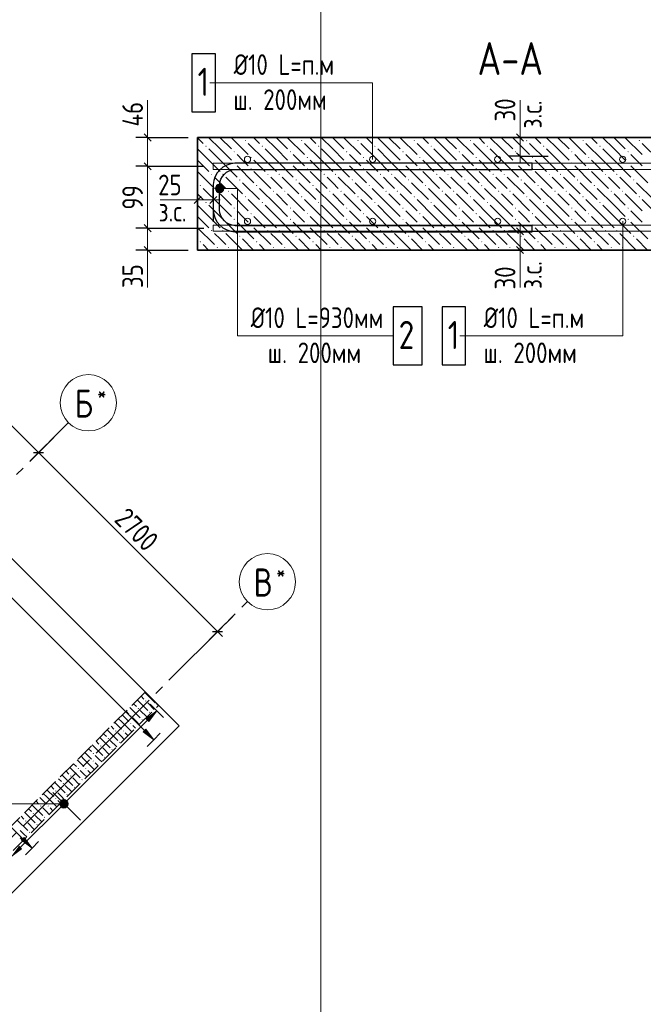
# Model space of a CAD drawing. Header units: millimetres. Extents: x 0 to 43617, y 0 to 59400.
# Tile 28 of 45: x 29936 to 36585, y 26018 to 36520. Entities that reach past the tile are written whole.
import ezdxf

# ---------------------------------------------------------------- set-up
doc = ezdxf.new("R2010")
doc.units = ezdxf.units.MM
doc.linetypes.add('______2', pattern=[270, 200, -70])
doc.linetypes.add('______5', pattern=[1100, 800, -100, 100, -100])
for name, color, linetype, lineweight in [('Standard', 7, 'Continuous', 25), ('Обрамление П-обр. равн.', 7, 'Continuous', 25), ('Оси', 40, '______5', 18), ('Позиционная метка линия выноска', 7, 'Continuous', 13), ('Позиционная метка номер позиции', 7, 'Continuous', 13), ('Размерная выноска', 7, 'Continuous', 13), ('Фоновоя арматура Х1', 7, 'Continuous', 25)]:
    doc.layers.add(name, color=color, linetype=linetype, lineweight=lineweight)
doc.layers.add('ЖБ Перекрытие верхний уровень', color=7, linetype='Continuous', lineweight=25, true_color=0xe0e0ff)
doc.layers.add('ЖБ Стена верхний уровень', color=7, linetype='Continuous', lineweight=25, true_color=0x006e00)
doc.styles.add('GOST 2.304-81', font='txt')
doc.styles.add('ISOCPEUR', font='txt')

msp = doc.modelspace()

# ---------------------------------------------------------------- hatches: boundary and pattern name
at = {"layer": 'ЖБ Перекрытие верхний уровень', "linetype": 'Continuous', "lineweight": 18, "transparency": 33554687}
for points in [[(32336, 35231), (32343, 35237), (32349, 35231), (32343, 35224)], [(32936, 35231), (32943, 35237), (32949, 35231), (32943, 35224)], [(33536, 35231), (33543, 35237), (33549, 35231), (33543, 35224)], [(34136, 35231), (34143, 35237), (34149, 35231), (34143, 35224)], [(34736, 35231), (34743, 35237), (34749, 35231), (34743, 35224)], [(35336, 35231), (35343, 35237), (35349, 35231), (35343, 35224)], [(35936, 35231), (35943, 35237), (35949, 35231), (35943, 35224)], [(36536, 35231), (36543, 35237), (36549, 35231), (36543, 35224)], [(31916, 35171), (31923, 35177), (31929, 35171), (31923, 35164)], [(32216, 35111), (32223, 35117), (32229, 35111), (32223, 35104)], [(32516, 35171), (32523, 35177), (32529, 35171), (32523, 35164)], [(32816, 35111), (32823, 35117), (32829, 35111), (32823, 35104)], [(33116, 35171), (33123, 35177), (33129, 35171), (33123, 35164)], [(33416, 35111), (33423, 35117), (33429, 35111), (33423, 35104)], [(33716, 35171), (33723, 35177), (33729, 35171), (33723, 35164)], [(34016, 35111), (34023, 35117), (34029, 35111), (34023, 35104)], [(34316, 35171), (34323, 35177), (34329, 35171), (34323, 35164)], [(34616, 35111), (34623, 35117), (34629, 35111), (34623, 35104)], [(34916, 35171), (34923, 35177), (34929, 35171), (34923, 35164)], [(35216, 35111), (35223, 35117), (35229, 35111), (35223, 35104)], [(35516, 35171), (35523, 35177), (35529, 35171), (35523, 35164)], [(35816, 35111), (35823, 35117), (35829, 35111), (35823, 35104)], [(36116, 35171), (36123, 35177), (36129, 35171), (36123, 35164)], [(36416, 35111), (36423, 35117), (36429, 35111), (36423, 35104)], [(32216, 34991), (32223, 34997), (32229, 34991), (32223, 34984)], [(32396, 35051), (32403, 35057), (32409, 35051), (32403, 35044)], [(32816, 34991), (32823, 34997), (32829, 34991), (32823, 34984)], [(32996, 35051), (33003, 35057), (33009, 35051), (33003, 35044)], [(33416, 34991), (33423, 34997), (33429, 34991), (33423, 34984)], [(33596, 35051), (33603, 35057), (33609, 35051), (33603, 35044)], [(34016, 34991), (34023, 34997), (34029, 34991), (34023, 34984)], [(34196, 35051), (34203, 35057), (34209, 35051), (34203, 35044)], [(34616, 34991), (34623, 34997), (34629, 34991), (34623, 34984)], [(34796, 35051), (34803, 35057), (34809, 35051), (34803, 35044)], [(35216, 34991), (35223, 34997), (35229, 34991), (35223, 34984)], [(35396, 35051), (35403, 35057), (35409, 35051), (35403, 35044)], [(35816, 34991), (35823, 34997), (35829, 34991), (35823, 34984)], [(35996, 35051), (36003, 35057), (36009, 35051), (36003, 35044)], [(36416, 34991), (36423, 34997), (36429, 34991), (36423, 34984)], [(31976, 34871), (31983, 34877), (31989, 34871), (31983, 34864)], [(32096, 34871), (32103, 34877), (32109, 34871), (32103, 34864)], [(32396, 34931), (32403, 34937), (32409, 34931), (32403, 34924)], [(32576, 34871), (32583, 34877), (32589, 34871), (32583, 34864)], [(32696, 34871), (32703, 34877), (32709, 34871), (32703, 34864)], [(32996, 34931), (33003, 34937), (33009, 34931), (33003, 34924)], [(33176, 34871), (33183, 34877), (33189, 34871), (33183, 34864)], [(33296, 34871), (33303, 34877), (33309, 34871), (33303, 34864)], [(33596, 34931), (33603, 34937), (33609, 34931), (33603, 34924)], [(33776, 34871), (33783, 34877), (33789, 34871), (33783, 34864)], [(33896, 34871), (33903, 34877), (33909, 34871), (33903, 34864)], [(34196, 34931), (34203, 34937), (34209, 34931), (34203, 34924)], [(34376, 34871), (34383, 34877), (34389, 34871), (34383, 34864)], [(34496, 34871), (34503, 34877), (34509, 34871), (34503, 34864)], [(34796, 34931), (34803, 34937), (34809, 34931), (34803, 34924)], [(34976, 34871), (34983, 34877), (34989, 34871), (34983, 34864)], [(35096, 34871), (35103, 34877), (35109, 34871), (35103, 34864)], [(35396, 34931), (35403, 34937), (35409, 34931), (35403, 34924)], [(35576, 34871), (35583, 34877), (35589, 34871), (35583, 34864)], [(35696, 34871), (35703, 34877), (35709, 34871), (35703, 34864)], [(35996, 34931), (36003, 34937), (36009, 34931), (36003, 34924)], [(36176, 34871), (36183, 34877), (36189, 34871), (36183, 34864)], [(36296, 34871), (36303, 34877), (36309, 34871), (36303, 34864)], [(32276, 34811), (32283, 34817), (32289, 34811), (32283, 34804)], [(32876, 34811), (32883, 34817), (32889, 34811), (32883, 34804)], [(33476, 34811), (33483, 34817), (33489, 34811), (33483, 34804)], [(34076, 34811), (34083, 34817), (34089, 34811), (34083, 34804)], [(34676, 34811), (34683, 34817), (34689, 34811), (34683, 34804)], [(35276, 34811), (35283, 34817), (35289, 34811), (35283, 34804)], [(35876, 34811), (35883, 34817), (35889, 34811), (35883, 34804)], [(36476, 34811), (36483, 34817), (36489, 34811), (36483, 34804)], [(31856, 34751), (31863, 34757), (31869, 34751), (31863, 34744)], [(32036, 34691), (32043, 34697), (32049, 34691), (32043, 34684)], [(32156, 34691), (32163, 34697), (32169, 34691), (32163, 34684)], [(32456, 34751), (32463, 34757), (32469, 34751), (32463, 34744)], [(32636, 34691), (32643, 34697), (32649, 34691), (32643, 34684)], [(32756, 34691), (32763, 34697), (32769, 34691), (32763, 34684)], [(33056, 34751), (33063, 34757), (33069, 34751), (33063, 34744)], [(33236, 34691), (33243, 34697), (33249, 34691), (33243, 34684)], [(33356, 34691), (33363, 34697), (33369, 34691), (33363, 34684)], [(33656, 34751), (33663, 34757), (33669, 34751), (33663, 34744)], [(33836, 34691), (33843, 34697), (33849, 34691), (33843, 34684)], [(33956, 34691), (33963, 34697), (33969, 34691), (33963, 34684)], [(34256, 34751), (34263, 34757), (34269, 34751), (34263, 34744)], [(34436, 34691), (34443, 34697), (34449, 34691), (34443, 34684)], [(34556, 34691), (34563, 34697), (34569, 34691), (34563, 34684)], [(34856, 34751), (34863, 34757), (34869, 34751), (34863, 34744)], [(35036, 34691), (35043, 34697), (35049, 34691), (35043, 34684)], [(35156, 34691), (35163, 34697), (35169, 34691), (35163, 34684)], [(35456, 34751), (35463, 34757), (35469, 34751), (35463, 34744)], [(35636, 34691), (35643, 34697), (35649, 34691), (35643, 34684)], [(35756, 34691), (35763, 34697), (35769, 34691), (35763, 34684)], [(36056, 34751), (36063, 34757), (36069, 34751), (36063, 34744)], [(36236, 34691), (36243, 34697), (36249, 34691), (36243, 34684)], [(36356, 34691), (36363, 34697), (36369, 34691), (36363, 34684)], [(31916, 34571), (31923, 34577), (31929, 34571), (31923, 34564)], [(32336, 34631), (32343, 34637), (32349, 34631), (32343, 34624)], [(32516, 34571), (32523, 34577), (32529, 34571), (32523, 34564)], [(32936, 34631), (32943, 34637), (32949, 34631), (32943, 34624)], [(33116, 34571), (33123, 34577), (33129, 34571), (33123, 34564)], [(33536, 34631), (33543, 34637), (33549, 34631), (33543, 34624)], [(33716, 34571), (33723, 34577), (33729, 34571), (33723, 34564)], [(34136, 34631), (34143, 34637), (34149, 34631), (34143, 34624)], [(34316, 34571), (34323, 34577), (34329, 34571), (34323, 34564)], [(34736, 34631), (34743, 34637), (34749, 34631), (34743, 34624)], [(34916, 34571), (34923, 34577), (34929, 34571), (34923, 34564)], [(35336, 34631), (35343, 34637), (35349, 34631), (35343, 34624)], [(35516, 34571), (35523, 34577), (35529, 34571), (35523, 34564)], [(35936, 34631), (35943, 34637), (35949, 34631), (35943, 34624)], [(36116, 34571), (36123, 34577), (36129, 34571), (36123, 34564)], [(36536, 34631), (36543, 34637), (36549, 34631), (36543, 34624)], [(32216, 34511), (32223, 34517), (32229, 34511), (32223, 34504)], [(32396, 34451), (32403, 34457), (32409, 34451), (32403, 34444)], [(32816, 34511), (32823, 34517), (32829, 34511), (32823, 34504)], [(32996, 34451), (33003, 34457), (33009, 34451), (33003, 34444)], [(33416, 34511), (33423, 34517), (33429, 34511), (33423, 34504)], [(33596, 34451), (33603, 34457), (33609, 34451), (33603, 34444)], [(34016, 34511), (34023, 34517), (34029, 34511), (34023, 34504)], [(34196, 34451), (34203, 34457), (34209, 34451), (34203, 34444)], [(34616, 34511), (34623, 34517), (34629, 34511), (34623, 34504)], [(34796, 34451), (34803, 34457), (34809, 34451), (34803, 34444)], [(35216, 34511), (35223, 34517), (35229, 34511), (35223, 34504)], [(35396, 34451), (35403, 34457), (35409, 34451), (35403, 34444)], [(35816, 34511), (35823, 34517), (35829, 34511), (35823, 34504)], [(35996, 34451), (36003, 34457), (36009, 34451), (36003, 34444)], [(36416, 34511), (36423, 34517), (36429, 34511), (36423, 34504)], [(32216, 34391), (32223, 34397), (32229, 34391), (32223, 34384)], [(32816, 34391), (32823, 34397), (32829, 34391), (32823, 34384)], [(33416, 34391), (33423, 34397), (33429, 34391), (33423, 34384)], [(34016, 34391), (34023, 34397), (34029, 34391), (34023, 34384)], [(34616, 34391), (34623, 34397), (34629, 34391), (34623, 34384)], [(35216, 34391), (35223, 34397), (35229, 34391), (35223, 34384)], [(35816, 34391), (35823, 34397), (35829, 34391), (35823, 34384)], [(36416, 34391), (36423, 34397), (36429, 34391), (36423, 34384)], [(31976, 34271), (31983, 34277), (31989, 34271), (31983, 34264)], [(32096, 34271), (32103, 34277), (32109, 34271), (32103, 34264)], [(32396, 34331), (32403, 34337), (32409, 34331), (32403, 34324)], [(32576, 34271), (32583, 34277), (32589, 34271), (32583, 34264)], [(32696, 34271), (32703, 34277), (32709, 34271), (32703, 34264)], [(32996, 34331), (33003, 34337), (33009, 34331), (33003, 34324)], [(33176, 34271), (33183, 34277), (33189, 34271), (33183, 34264)], [(33296, 34271), (33303, 34277), (33309, 34271), (33303, 34264)], [(33596, 34331), (33603, 34337), (33609, 34331), (33603, 34324)], [(33776, 34271), (33783, 34277), (33789, 34271), (33783, 34264)], [(33896, 34271), (33903, 34277), (33909, 34271), (33903, 34264)], [(34196, 34331), (34203, 34337), (34209, 34331), (34203, 34324)], [(34376, 34271), (34383, 34277), (34389, 34271), (34383, 34264)], [(34496, 34271), (34503, 34277), (34509, 34271), (34503, 34264)], [(34796, 34331), (34803, 34337), (34809, 34331), (34803, 34324)], [(34976, 34271), (34983, 34277), (34989, 34271), (34983, 34264)], [(35096, 34271), (35103, 34277), (35109, 34271), (35103, 34264)], [(35396, 34331), (35403, 34337), (35409, 34331), (35403, 34324)], [(35576, 34271), (35583, 34277), (35589, 34271), (35583, 34264)], [(35696, 34271), (35703, 34277), (35709, 34271), (35703, 34264)], [(35996, 34331), (36003, 34337), (36009, 34331), (36003, 34324)], [(36176, 34271), (36183, 34277), (36189, 34271), (36183, 34264)], [(36296, 34271), (36303, 34277), (36309, 34271), (36303, 34264)], [(31856, 34151), (31863, 34157), (31869, 34151), (31863, 34144)], [(32276, 34211), (32283, 34217), (32289, 34211), (32283, 34204)], [(32456, 34151), (32463, 34157), (32469, 34151), (32463, 34144)], [(32876, 34211), (32883, 34217), (32889, 34211), (32883, 34204)], [(33056, 34151), (33063, 34157), (33069, 34151), (33063, 34144)], [(33476, 34211), (33483, 34217), (33489, 34211), (33483, 34204)], [(33656, 34151), (33663, 34157), (33669, 34151), (33663, 34144)], [(34076, 34211), (34083, 34217), (34089, 34211), (34083, 34204)], [(34256, 34151), (34263, 34157), (34269, 34151), (34263, 34144)], [(34676, 34211), (34683, 34217), (34689, 34211), (34683, 34204)], [(34856, 34151), (34863, 34157), (34869, 34151), (34863, 34144)], [(35276, 34211), (35283, 34217), (35289, 34211), (35283, 34204)], [(35456, 34151), (35463, 34157), (35469, 34151), (35463, 34144)], [(35876, 34211), (35883, 34217), (35889, 34211), (35883, 34204)], [(36056, 34151), (36063, 34157), (36069, 34151), (36063, 34144)], [(36476, 34211), (36483, 34217), (36489, 34211), (36483, 34204)], [(32036, 34091), (32043, 34097), (32049, 34091), (32043, 34084)], [(32156, 34091), (32163, 34097), (32169, 34091), (32163, 34084)], [(32636, 34091), (32643, 34097), (32649, 34091), (32643, 34084)], [(32756, 34091), (32763, 34097), (32769, 34091), (32763, 34084)], [(33236, 34091), (33243, 34097), (33249, 34091), (33243, 34084)], [(33356, 34091), (33363, 34097), (33369, 34091), (33363, 34084)], [(33836, 34091), (33843, 34097), (33849, 34091), (33843, 34084)], [(33956, 34091), (33963, 34097), (33969, 34091), (33963, 34084)], [(34436, 34091), (34443, 34097), (34449, 34091), (34443, 34084)], [(34556, 34091), (34563, 34097), (34569, 34091), (34563, 34084)], [(35036, 34091), (35043, 34097), (35049, 34091), (35043, 34084)], [(35156, 34091), (35163, 34097), (35169, 34091), (35163, 34084)], [(35636, 34091), (35643, 34097), (35649, 34091), (35643, 34084)], [(35756, 34091), (35763, 34097), (35769, 34091), (35763, 34084)], [(36236, 34091), (36243, 34097), (36249, 34091), (36243, 34084)], [(36356, 34091), (36363, 34097), (36369, 34091), (36363, 34084)]]:
    msp.add_hatch(color=7, dxfattribs=at).paths.add_polyline_path(points, flags=16)
at = {"layer": 'ЖБ Стена верхний уровень', "linetype": 'Continuous', "lineweight": 18, "transparency": 33554687}
for points in [[(31274, 29253), (31281, 29260), (31287, 29253), (31281, 29247)], [(31394, 29213), (31401, 29220), (31407, 29213), (31401, 29207)], [(31114, 29093), (31121, 29100), (31127, 29093), (31121, 29087)], [(31194, 29173), (31201, 29180), (31207, 29173), (31201, 29167)], [(31314, 29133), (31321, 29140), (31327, 29133), (31321, 29127)], [(31114, 29013), (31121, 29020), (31127, 29013), (31121, 29007)], [(31234, 29053), (31241, 29060), (31247, 29053), (31241, 29047)], [(30954, 28933), (30961, 28940), (30967, 28933), (30961, 28927)], [(31034, 28933), (31041, 28940), (31047, 28933), (31041, 28927)], [(30794, 28773), (30801, 28780), (30807, 28773), (30801, 28767)], [(30874, 28853), (30881, 28860), (30887, 28853), (30881, 28847)], [(30994, 28813), (31001, 28820), (31007, 28813), (31001, 28807)], [(30714, 28693), (30721, 28700), (30727, 28693), (30721, 28687)], [(30914, 28733), (30921, 28740), (30927, 28733), (30921, 28727)], [(30714, 28613), (30721, 28620), (30727, 28613), (30721, 28607)], [(30834, 28653), (30841, 28660), (30847, 28653), (30841, 28647)], [(30474, 28453), (30481, 28460), (30487, 28453), (30481, 28447)], [(30554, 28533), (30561, 28540), (30567, 28533), (30561, 28527)], [(30634, 28533), (30641, 28540), (30647, 28533), (30641, 28527)], [(30394, 28373), (30401, 28380), (30407, 28373), (30401, 28367)], [(30594, 28413), (30601, 28420), (30607, 28413), (30601, 28407)], [(30314, 28293), (30321, 28300), (30327, 28293), (30321, 28287)], [(30434, 28253), (30441, 28260), (30447, 28253), (30441, 28247)], [(30514, 28333), (30521, 28340), (30527, 28333), (30521, 28327)], [(30314, 28213), (30321, 28220), (30327, 28213), (30321, 28207)], [(30074, 28053), (30081, 28060), (30087, 28053), (30081, 28047)], [(30154, 28133), (30161, 28140), (30167, 28133), (30161, 28127)], [(30234, 28133), (30241, 28140), (30247, 28133), (30241, 28127)], [(29994, 27973), (30001, 27980), (30007, 27973), (30001, 27967)], [(30114, 27933), (30121, 27940), (30127, 27933), (30121, 27927)], [(30194, 28013), (30201, 28020), (30207, 28013), (30201, 28007)], [(30034, 27853), (30041, 27860), (30047, 27853), (30041, 27847)]]:
    msp.add_hatch(color=7, dxfattribs=at).paths.add_polyline_path(points, flags=16)
at = {"layer": 'Обрамление П-обр. равн.', "linetype": 'Continuous', "lineweight": 13, "transparency": 33554687}
for points in [[(31313, 29034), (31398, 29147), (31285, 29063)], [(31252, 28923), (31365, 28839), (31280, 28952)], [(30372, 28167), (30434, 28131), (30381, 28184)], [(30372, 28148), (30417, 28121), (30372, 28167)], [(30372, 28167), (30417, 28121), (30434, 28131)], [(30398, 28121), (30372, 28148), (30381, 28131)], [(30372, 28148), (30398, 28121), (30417, 28121)], [(30381, 28184), (30444, 28148), (30398, 28193)], [(30381, 28184), (30434, 28131), (30444, 28148)], [(30398, 28193), (30444, 28148), (30444, 28167)], [(30398, 28193), (30444, 28167), (30417, 28193)], [(30417, 28193), (30444, 28167), (30434, 28184)], [(29955, 27768), (30068, 27683), (29983, 27796)]]:
    msp.add_hatch(color=7, dxfattribs=at).paths.add_polyline_path(points)
msp.add_hatch(color=7, dxfattribs=at).paths.add_polyline_path([(29955, 27677), (29842, 27592), (29927, 27705)], flags=16)
at = {"layer": 'Позиционная метка линия выноска', "linetype": 'Continuous', "lineweight": 13, "transparency": 33554687}
for points in [[(32067, 34674), (32067, 34764), (32044, 34757)], [(32089, 34680), (32089, 34757), (32067, 34764)], [(32089, 34680), (32067, 34764), (32067, 34674)], [(32028, 34696), (32028, 34741), (32022, 34719)], [(32044, 34680), (32044, 34757), (32028, 34741)], [(32044, 34680), (32028, 34741), (32028, 34696)], [(32067, 34674), (32044, 34757), (32044, 34680)], [(32105, 34696), (32105, 34741), (32089, 34757)], [(32105, 34696), (32089, 34757), (32089, 34680)], [(32105, 34741), (32105, 34696), (32112, 34719)]]:
    msp.add_hatch(color=7, dxfattribs=at).paths.add_polyline_path(points)
at = {"layer": 'Позиционная метка номер позиции', "linetype": 'Continuous', "lineweight": 13, "transparency": 33554687}
for points in [[(30369, 28135), (30369, 28180), (30363, 28157)], [(30385, 28119), (30385, 28196), (30369, 28180)], [(30385, 28119), (30369, 28180), (30369, 28135)], [(30408, 28112), (30408, 28202), (30385, 28196)], [(30408, 28112), (30385, 28196), (30385, 28119)], [(30430, 28119), (30430, 28196), (30408, 28202)], [(30430, 28119), (30408, 28202), (30408, 28112)], [(30447, 28135), (30447, 28180), (30430, 28196)], [(30447, 28135), (30430, 28196), (30430, 28119)], [(30447, 28180), (30447, 28135), (30453, 28157)]]:
    msp.add_hatch(color=7, dxfattribs=at).paths.add_polyline_path(points)

# ---------------------------------------------------------------- linework, layer by layer
at = {"layer": 'Standard', "color": 7, "linetype": 'Continuous', "lineweight": 25, "transparency": 33554687}
for p, q in [((31263, 35301), (31338, 35226)), ((35309, 35226), (35234, 35301)), ((35309, 35026), (35234, 35101)), ((31263, 34994), (31338, 34919)), ((31871, 34634), (31796, 34559)), ((32038, 34634), (31963, 34559)), ((31263, 34334), (31338, 34259)), ((35234, 34301), (35309, 34226)), ((31263, 34101), (31338, 34026)), ((35234, 34101), (35309, 34026)), ((30083, 31902), (30189, 31902)), ((31993, 29993), (32099, 29993))]:
    msp.add_line(p, q, dxfattribs=at)
at = {"layer": 'Standard', "color": 7, "linetype": 'Continuous', "lineweight": 13, "transparency": 33554687}
for p, q in [((31300, 35263), (31300, 35338)), ((35271, 35263), (35271, 35338)), ((31300, 35263), (31300, 34957)), ((35271, 35063), (35271, 35263)), ((35271, 35063), (35271, 34988)), ((27145, 34893), (30136, 31902)), ((31300, 34957), (31300, 34297)), ((31833, 34597), (31758, 34597)), ((32000, 34597), (31833, 34597)), ((32000, 34597), (32075, 34597)), ((31300, 34297), (31300, 34063)), ((35271, 34263), (35271, 34338)), ((35271, 34263), (35271, 34063)), ((31300, 34063), (31300, 33988)), ((35271, 34063), (35271, 33988)), ((30136, 31902), (32046, 29993)), ((32046, 29993), (32099, 29940))]:
    msp.add_line(p, q, dxfattribs=at)
at = {"layer": 'Standard', "color": 251, "linetype": 'Continuous', "lineweight": -3, "true_color": 0x656565, "transparency": 33554687}
for p, q in [((31300, 35263), (31175, 35263)), ((31300, 35263), (31425, 35263)), ((31300, 35263), (31733, 35263)), ((35271, 35263), (35146, 35263)), ((35271, 35263), (35396, 35263)), ((35271, 35263), (35571, 35263)), ((35271, 35063), (35146, 35063)), ((35271, 35063), (35396, 35063)), ((35271, 35063), (35570, 35063)), ((31300, 34957), (31175, 34957)), ((31300, 34957), (31425, 34957)), ((31300, 34957), (31900, 34957)), ((31833, 34597), (31833, 34722)), ((32000, 34597), (32000, 34722)), ((31833, 34597), (31833, 34472)), ((31833, 34597), (31833, 34297)), ((32000, 34597), (32000, 34472)), ((32000, 34597), (32000, 34363)), ((31300, 34297), (31175, 34297)), ((31300, 34297), (31425, 34297)), ((31300, 34297), (31900, 34297)), ((35271, 34263), (35146, 34263)), ((35271, 34263), (35396, 34263)), ((31300, 34063), (31175, 34063)), ((31300, 34063), (31425, 34063)), ((31300, 34063), (31733, 34063)), ((35271, 34063), (35146, 34063)), ((35271, 34063), (35396, 34063)), ((30136, 31902), (30225, 31991)), ((30136, 31902), (30048, 31814)), ((32046, 29993), (32209, 30156)), ((32046, 29993), (32134, 30082)), ((32046, 29993), (31957, 29905))]:
    msp.add_line(p, q, dxfattribs=at)
at = {"layer": 'Standard', "color": 254, "linetype": 'Continuous', "lineweight": 13, "true_color": 0xc4c4ff, "transparency": 33554687}
msp.add_lwpolyline([(7319, 10025), (33145, 10025), (33145, 57291), (7319, 57291), (7319, 10025)], dxfattribs=at)
at = {"layer": 'Standard', "color": 251, "linetype": 'Continuous', "lineweight": -3, "true_color": 0x656565, "transparency": 33554687}
for points in [[(35271, 34263), (35426, 34263), (35426, 34263), (35570, 34263)], [(35271, 34063), (35373, 34063), (35373, 34063), (35571, 34063)], [(30136, 31902), (30148, 31914), (30148, 31914), (30299, 32065)]]:
    msp.add_lwpolyline(points, dxfattribs=at)
at = {"layer": 'ЖБ Перекрытие верхний уровень', "color": 7, "linetype": 'Continuous', "lineweight": 35, "transparency": 33554687}
for p, q in [((31833, 35263), (31833, 34063)), ((38500, 35263), (31833, 35263)), ((31833, 34063), (38500, 34063))]:
    msp.add_line(p, q, dxfattribs=at)
at = {"layer": 'ЖБ Перекрытие верхний уровень', "color": 9, "linetype": 'Continuous', "lineweight": 18, "true_color": 0xc7c7c7, "transparency": 33554687}
for p, q in [((31833, 35261), (31893, 35201)), ((32073, 35141), (31950, 35263)), ((32073, 35261), (32193, 35141)), ((32193, 35261), (32373, 35081)), ((32310, 35263), (32313, 35261)), ((32553, 35021), (32373, 35201)), ((32430, 35263), (32493, 35201)), ((32673, 35141), (32550, 35263)), ((32673, 35261), (32793, 35141)), ((32793, 35261), (32973, 35081)), ((32910, 35263), (32913, 35261)), ((33153, 35021), (32973, 35201)), ((33030, 35263), (33093, 35201)), ((33273, 35141), (33150, 35263)), ((33273, 35261), (33393, 35141)), ((33393, 35261), (33573, 35081)), ((33510, 35263), (33513, 35261)), ((33753, 35021), (33573, 35201)), ((33630, 35263), (33693, 35201)), ((33873, 35141), (33750, 35263)), ((33873, 35261), (33993, 35141)), ((33993, 35261), (34173, 35081)), ((34110, 35263), (34113, 35261)), ((34353, 35021), (34173, 35201)), ((34230, 35263), (34293, 35201)), ((34473, 35141), (34350, 35263)), ((34473, 35261), (34593, 35141)), ((34593, 35261), (34773, 35081)), ((34710, 35263), (34713, 35261)), ((34953, 35021), (34773, 35201)), ((34830, 35263), (34893, 35201)), ((35073, 35141), (34950, 35263)), ((35073, 35261), (35193, 35141)), ((35193, 35261), (35373, 35081)), ((35310, 35263), (35313, 35261)), ((35553, 35021), (35373, 35201)), ((35430, 35263), (35493, 35201)), ((35673, 35141), (35550, 35263)), ((35673, 35261), (35793, 35141)), ((35793, 35261), (35973, 35081)), ((35910, 35263), (35913, 35261)), ((36153, 35021), (35973, 35201)), ((36030, 35263), (36093, 35201)), ((36273, 35141), (36150, 35263)), ((36273, 35261), (36393, 35141)), ((36393, 35261), (36573, 35081)), ((36510, 35263), (36513, 35261)), ((36753, 35021), (36573, 35201)), ((31953, 35021), (31833, 35141)), ((31953, 35141), (32073, 35021)), ((32073, 35141), (32193, 35021)), ((32313, 35021), (32253, 35081)), ((32553, 35141), (32673, 35021)), ((32673, 35141), (32793, 35021)), ((32913, 35021), (32853, 35081)), ((33153, 35141), (33273, 35021)), ((33273, 35141), (33393, 35021)), ((33513, 35021), (33453, 35081)), ((33753, 35141), (33873, 35021)), ((33873, 35141), (33993, 35021)), ((34113, 35021), (34053, 35081)), ((34353, 35141), (34473, 35021)), ((34473, 35141), (34593, 35021)), ((34713, 35021), (34653, 35081)), ((34953, 35141), (35073, 35021)), ((35073, 35141), (35193, 35021)), ((35313, 35021), (35253, 35081)), ((35553, 35141), (35673, 35021)), ((35673, 35141), (35793, 35021)), ((35913, 35021), (35853, 35081)), ((36153, 35141), (36273, 35021)), ((36273, 35141), (36393, 35021)), ((36513, 35021), (36453, 35081)), ((31833, 35020), (31953, 34901)), ((31953, 35021), (32073, 34901)), ((32073, 35021), (32253, 34841)), ((32373, 34961), (32313, 35021)), ((32433, 35021), (32553, 34901)), ((32553, 35021), (32673, 34901)), ((32673, 35021), (32853, 34841)), ((32973, 34961), (32913, 35021)), ((33033, 35021), (33153, 34901)), ((33153, 35021), (33273, 34901)), ((33273, 35021), (33453, 34841)), ((33573, 34961), (33513, 35021)), ((33633, 35021), (33753, 34901)), ((33753, 35021), (33873, 34901)), ((33873, 35021), (34053, 34841)), ((34173, 34961), (34113, 35021)), ((34233, 35021), (34353, 34901)), ((34353, 35021), (34473, 34901)), ((34473, 35021), (34653, 34841)), ((34773, 34961), (34713, 35021)), ((34833, 35021), (34953, 34901)), ((34953, 35021), (35073, 34901)), ((35073, 35021), (35253, 34841)), ((35373, 34961), (35313, 35021)), ((35433, 35021), (35553, 34901)), ((35553, 35021), (35673, 34901)), ((35673, 35021), (35853, 34841)), ((35973, 34961), (35913, 35021)), ((36033, 35021), (36153, 34901)), ((36153, 35021), (36273, 34901)), ((36273, 35021), (36453, 34841)), ((36573, 34961), (36513, 35021)), ((31833, 34901), (32013, 34721)), ((32253, 34961), (32433, 34781)), ((32433, 34901), (32613, 34721)), ((32853, 34961), (33033, 34781)), ((33033, 34901), (33213, 34721)), ((33453, 34961), (33633, 34781)), ((33633, 34901), (33813, 34721)), ((34053, 34961), (34233, 34781)), ((34233, 34901), (34413, 34721)), ((34653, 34961), (34833, 34781)), ((34833, 34901), (35013, 34721)), ((35253, 34961), (35433, 34781)), ((35433, 34901), (35613, 34721)), ((35853, 34961), (36033, 34781)), ((36033, 34901), (36213, 34721)), ((36453, 34961), (36633, 34781)), ((32073, 34781), (32013, 34841)), ((32133, 34721), (32073, 34781)), ((32133, 34841), (32313, 34661)), ((32313, 34781), (32493, 34601)), ((32673, 34781), (32613, 34841)), ((32733, 34721), (32673, 34781)), ((32733, 34841), (32913, 34661)), ((32913, 34781), (33093, 34601)), ((33273, 34781), (33213, 34841)), ((33333, 34721), (33273, 34781)), ((33333, 34841), (33513, 34661)), ((33513, 34781), (33693, 34601)), ((33873, 34781), (33813, 34841)), ((33933, 34721), (33873, 34781)), ((33933, 34841), (34113, 34661)), ((34113, 34781), (34293, 34601)), ((34473, 34781), (34413, 34841)), ((34533, 34721), (34473, 34781)), ((34533, 34841), (34713, 34661)), ((34713, 34781), (34893, 34601)), ((35073, 34781), (35013, 34841)), ((35133, 34721), (35073, 34781)), ((35133, 34841), (35313, 34661)), ((35313, 34781), (35493, 34601)), ((35673, 34781), (35613, 34841)), ((35733, 34721), (35673, 34781)), ((35733, 34841), (35913, 34661)), ((35913, 34781), (36093, 34601)), ((36273, 34781), (36213, 34841)), ((36333, 34721), (36273, 34781)), ((36333, 34841), (36513, 34661)), ((36513, 34781), (36693, 34601)), ((31833, 34661), (31893, 34601)), ((32073, 34541), (31893, 34721)), ((32073, 34661), (32193, 34541)), ((32193, 34661), (32373, 34481)), ((32673, 34541), (32493, 34721)), ((32673, 34661), (32793, 34541)), ((32793, 34661), (32973, 34481)), ((33273, 34541), (33093, 34721)), ((33273, 34661), (33393, 34541)), ((33393, 34661), (33573, 34481)), ((33873, 34541), (33693, 34721)), ((33873, 34661), (33993, 34541)), ((33993, 34661), (34173, 34481)), ((34473, 34541), (34293, 34721)), ((34473, 34661), (34593, 34541)), ((34593, 34661), (34773, 34481)), ((35073, 34541), (34893, 34721)), ((35073, 34661), (35193, 34541)), ((35193, 34661), (35373, 34481)), ((35673, 34541), (35493, 34721)), ((35673, 34661), (35793, 34541)), ((35793, 34661), (35973, 34481)), ((36273, 34541), (36093, 34721)), ((36273, 34661), (36393, 34541)), ((36393, 34661), (36573, 34481)), ((32553, 34421), (32373, 34601)), ((33153, 34421), (32973, 34601)), ((33753, 34421), (33573, 34601)), ((34353, 34421), (34173, 34601)), ((34953, 34421), (34773, 34601)), ((35553, 34421), (35373, 34601)), ((36153, 34421), (35973, 34601)), ((36753, 34421), (36573, 34601)), ((31953, 34421), (31833, 34541)), ((31953, 34541), (32073, 34421)), ((32073, 34541), (32193, 34421)), ((32313, 34421), (32253, 34481)), ((32553, 34541), (32673, 34421)), ((32673, 34541), (32793, 34421)), ((32913, 34421), (32853, 34481)), ((33153, 34541), (33273, 34421)), ((33273, 34541), (33393, 34421)), ((33513, 34421), (33453, 34481)), ((33753, 34541), (33873, 34421)), ((33873, 34541), (33993, 34421)), ((34113, 34421), (34053, 34481)), ((34353, 34541), (34473, 34421)), ((34473, 34541), (34593, 34421)), ((34713, 34421), (34653, 34481)), ((34953, 34541), (35073, 34421)), ((35073, 34541), (35193, 34421)), ((35313, 34421), (35253, 34481)), ((35553, 34541), (35673, 34421)), ((35673, 34541), (35793, 34421)), ((35913, 34421), (35853, 34481)), ((36153, 34541), (36273, 34421)), ((36273, 34541), (36393, 34421)), ((36513, 34421), (36453, 34481)), ((31833, 34420), (31953, 34301)), ((31953, 34421), (32073, 34301)), ((32073, 34421), (32253, 34241)), ((32253, 34361), (32433, 34181)), ((32373, 34361), (32313, 34421)), ((32433, 34421), (32553, 34301)), ((32553, 34421), (32673, 34301)), ((32673, 34421), (32853, 34241)), ((32853, 34361), (33033, 34181)), ((32973, 34361), (32913, 34421)), ((33033, 34421), (33153, 34301)), ((33153, 34421), (33273, 34301)), ((33273, 34421), (33453, 34241)), ((33453, 34361), (33633, 34181)), ((33573, 34361), (33513, 34421)), ((33633, 34421), (33753, 34301)), ((33753, 34421), (33873, 34301)), ((33873, 34421), (34053, 34241)), ((34053, 34361), (34233, 34181)), ((34173, 34361), (34113, 34421)), ((34233, 34421), (34353, 34301)), ((34353, 34421), (34473, 34301)), ((34473, 34421), (34653, 34241)), ((34653, 34361), (34833, 34181)), ((34773, 34361), (34713, 34421)), ((34833, 34421), (34953, 34301)), ((34953, 34421), (35073, 34301)), ((35073, 34421), (35253, 34241)), ((35253, 34361), (35433, 34181)), ((35373, 34361), (35313, 34421)), ((35433, 34421), (35553, 34301)), ((35553, 34421), (35673, 34301)), ((35673, 34421), (35853, 34241)), ((35853, 34361), (36033, 34181)), ((35973, 34361), (35913, 34421)), ((36033, 34421), (36153, 34301)), ((36153, 34421), (36273, 34301)), ((36273, 34421), (36453, 34241)), ((36453, 34361), (36633, 34181)), ((36573, 34361), (36513, 34421)), ((31833, 34301), (32013, 34121)), ((32073, 34181), (32013, 34241)), ((32133, 34241), (32310, 34063)), ((32433, 34301), (32613, 34121)), ((32673, 34181), (32613, 34241)), ((32733, 34241), (32910, 34063)), ((33033, 34301), (33213, 34121)), ((33273, 34181), (33213, 34241)), ((33333, 34241), (33510, 34063)), ((33633, 34301), (33813, 34121)), ((33873, 34181), (33813, 34241)), ((33933, 34241), (34110, 34063)), ((34233, 34301), (34413, 34121)), ((34473, 34181), (34413, 34241)), ((34533, 34241), (34710, 34063)), ((34833, 34301), (35013, 34121)), ((35073, 34181), (35013, 34241)), ((35133, 34241), (35310, 34063)), ((35433, 34301), (35613, 34121)), ((35673, 34181), (35613, 34241)), ((35733, 34241), (35910, 34063)), ((36033, 34301), (36213, 34121)), ((36273, 34181), (36213, 34241)), ((36333, 34241), (36510, 34063)), ((32133, 34121), (32073, 34181)), ((32313, 34181), (32430, 34063)), ((32733, 34121), (32673, 34181)), ((32913, 34181), (33030, 34063)), ((33333, 34121), (33273, 34181)), ((33513, 34181), (33630, 34063)), ((33933, 34121), (33873, 34181)), ((34113, 34181), (34230, 34063)), ((34533, 34121), (34473, 34181)), ((34713, 34181), (34830, 34063)), ((35133, 34121), (35073, 34181)), ((35313, 34181), (35430, 34063)), ((35733, 34121), (35673, 34181)), ((35913, 34181), (36030, 34063)), ((36333, 34121), (36273, 34181)), ((36513, 34181), (36630, 34063)), ((31950, 34063), (31893, 34121)), ((32550, 34063), (32493, 34121)), ((33150, 34063), (33093, 34121)), ((33750, 34063), (33693, 34121)), ((34350, 34063), (34293, 34121)), ((34950, 34063), (34893, 34121)), ((35550, 34063), (35493, 34121)), ((36150, 34063), (36093, 34121))]:
    msp.add_line(p, q, dxfattribs=at)
at = {"layer": 'ЖБ Перекрытие верхний уровень', "color": 7, "linetype": 'Continuous', "lineweight": 18, "transparency": 33554687}
for p, q in [((31635, 28989), (26141, 34483)), ((28827, 26180), (31635, 28989))]:
    msp.add_line(p, q, dxfattribs=at)
at = {"layer": 'ЖБ Стена верхний уровень', "color": 251, "linetype": '______2', "lineweight": 13, "true_color": 0x656565, "transparency": 33554687}
for p, q in [((31273, 29348), (29534, 27609)), ((31415, 29207), (31273, 29348)), ((29675, 27467), (31415, 29207))]:
    msp.add_line(p, q, dxfattribs=at)
at = {"layer": 'ЖБ Стена верхний уровень', "color": 9, "linetype": 'Continuous', "lineweight": 18, "true_color": 0xc7c7c7, "transparency": 33554687}
for p, q in [((31230, 29304), (31261, 29273)), ((31270, 29344), (31381, 29233)), ((31150, 29224), (31181, 29193)), ((31190, 29264), (31301, 29153)), ((31371, 29163), (31301, 29233)), ((31030, 29104), (31101, 29033)), ((31070, 29144), (31101, 29113)), ((31110, 29184), (31221, 29073)), ((31291, 29083), (31221, 29153)), ((30910, 28984), (30941, 28953)), ((30950, 29024), (31021, 28953)), ((30990, 29064), (31021, 29033)), ((31021, 29033), (31131, 28923)), ((31181, 29033), (31141, 29073)), ((31141, 28993), (31171, 28963)), ((31211, 29003), (31181, 29033)), ((30830, 28904), (30861, 28873)), ((30870, 28944), (30981, 28833)), ((31021, 28873), (30981, 28913)), ((31061, 28913), (31091, 28883)), ((30710, 28784), (30821, 28673)), ((30750, 28824), (30781, 28793)), ((30790, 28864), (30901, 28753)), ((30971, 28763), (30901, 28833)), ((31051, 28843), (31021, 28873)), ((30630, 28704), (30701, 28633)), ((30670, 28744), (30701, 28713)), ((30781, 28633), (30741, 28673)), ((30891, 28683), (30821, 28753)), ((30510, 28584), (30541, 28553)), ((30550, 28624), (30621, 28553)), ((30590, 28664), (30621, 28633)), ((30621, 28633), (30731, 28523)), ((30741, 28593), (30771, 28563)), ((30811, 28603), (30781, 28633)), ((30390, 28464), (30501, 28353)), ((30430, 28504), (30461, 28473)), ((30470, 28544), (30581, 28433)), ((30621, 28473), (30581, 28513)), ((30651, 28443), (30621, 28473)), ((30661, 28513), (30691, 28483)), ((30310, 28384), (30421, 28273)), ((30350, 28424), (30381, 28393)), ((30571, 28363), (30501, 28433)), ((30190, 28264), (30221, 28233)), ((30230, 28304), (30301, 28233)), ((30270, 28344), (30301, 28313)), ((30381, 28233), (30341, 28273)), ((30491, 28283), (30421, 28353)), ((30070, 28144), (30181, 28033)), ((30110, 28184), (30141, 28153)), ((30150, 28224), (30221, 28153)), ((30221, 28233), (30331, 28123)), ((30341, 28193), (30371, 28163)), ((30411, 28203), (30381, 28233)), ((29990, 28064), (30101, 27953)), ((30030, 28104), (30061, 28073)), ((30221, 28073), (30181, 28113)), ((30251, 28043), (30221, 28073)), ((30261, 28113), (30291, 28083)), ((29910, 27984), (30021, 27873)), ((29950, 28024), (29981, 27993)), ((30091, 27883), (30021, 27953)), ((30171, 27963), (30101, 28033)), ((29981, 27833), (29941, 27873)), ((30011, 27803), (29981, 27833)), ((29941, 27793), (29971, 27763))]:
    msp.add_line(p, q, dxfattribs=at)
at = {"layer": 'Обрамление П-обр. равн.', "color": 251, "linetype": 'Continuous', "lineweight": 13, "true_color": 0x494949, "transparency": 33554687}
for p, q in [((26436, 33767), (31266, 28938)), ((31398, 29147), (31327, 29218)), ((31398, 29147), (31285, 29063)), ((31313, 29034), (31398, 29147)), ((31398, 29147), (31469, 29077)), ((31398, 29147), (31398, 29147)), ((30429, 28179), (31299, 29048)), ((31285, 29063), (31313, 29034)), ((31280, 28952), (31252, 28923)), ((31252, 28923), (31365, 28839)), ((31365, 28839), (31280, 28952)), ((31365, 28839), (31435, 28909)), ((28958, 28793), (29969, 27782)), ((31365, 28839), (31294, 28768)), ((31365, 28839), (31365, 28839)), ((30381, 28184), (30381, 28184)), ((29941, 27691), (30387, 28136)), ((30434, 28131), (30434, 28131)), ((29983, 27796), (29955, 27768)), ((29955, 27768), (30068, 27683)), ((30068, 27683), (29983, 27796)), ((30068, 27683), (30138, 27754)), ((29955, 27677), (29842, 27592)), ((29927, 27705), (29955, 27677)), ((30068, 27683), (29997, 27612)), ((30068, 27683), (30068, 27683))]:
    msp.add_line(p, q, dxfattribs=at)
at = {"layer": 'Обрамление П-обр. равн.', "color": 7, "linetype": 'Continuous', "lineweight": 25, "transparency": 33554687}
msp.add_line((30585, 27981), (30288, 28278), dxfattribs=at)
at = {"layer": 'Обрамление П-обр. равн.', "color": 38, "linetype": 'Continuous', "lineweight": 25, "true_color": 0x5f1e0f, "transparency": 33554687}
msp.add_lwpolyline([(35400, 34990), (32229, 34990), (32187, 34984), (32143, 34970), (32103, 34947), (32070, 34920), (32043, 34887), (32020, 34847), (32006, 34803), (32000, 34761), (32000, 34485), (32006, 34444), (32020, 34400), (32043, 34360), (32070, 34327), (32103, 34299), (32143, 34277), (32187, 34263), (32229, 34257), (35400, 34257), (35400, 34323), (32233, 34323), (32202, 34328), (32170, 34338), (32141, 34355), (32118, 34374), (32098, 34398), (32082, 34427), (32071, 34459), (32067, 34490), (32067, 34757), (32071, 34788), (32082, 34820), (32098, 34849), (32118, 34873), (32141, 34892), (32170, 34909), (32202, 34919), (32233, 34923), (35400, 34923), (35400, 34990)], dxfattribs=at)
msp.add_lwpolyline([(35400, 34990), (32229, 34990), (32187, 34984), (32143, 34970), (32103, 34947), (32070, 34920), (32043, 34887), (32020, 34847), (32006, 34803), (32000, 34761), (32000, 34485), (32006, 34444), (32020, 34400), (32043, 34360), (32070, 34327), (32103, 34299), (32143, 34277), (32187, 34263), (32229, 34257), (35400, 34257), (35400, 34323), (32233, 34323), (32202, 34328), (32170, 34338), (32141, 34355), (32118, 34374), (32098, 34398), (32082, 34427), (32071, 34459), (32067, 34490), (32067, 34757), (32071, 34788), (32082, 34820), (32098, 34849), (32118, 34873), (32141, 34892), (32170, 34909), (32202, 34919), (32233, 34923), (35400, 34923), (35400, 34990)], dxfattribs=at)
msp.add_lwpolyline([(35400, 34990), (32229, 34990), (32187, 34984), (32143, 34970), (32103, 34947), (32070, 34920), (32043, 34887), (32020, 34847), (32006, 34803), (32000, 34761), (32000, 34485), (32006, 34444), (32020, 34400), (32043, 34360), (32070, 34327), (32103, 34299), (32143, 34277), (32187, 34263), (32229, 34257), (35400, 34257), (35400, 34323), (32233, 34323), (32202, 34328), (32170, 34338), (32141, 34355), (32118, 34374), (32098, 34398), (32082, 34427), (32071, 34459), (32067, 34490), (32067, 34757), (32071, 34788), (32082, 34820), (32098, 34849), (32118, 34873), (32141, 34892), (32170, 34909), (32202, 34919), (32233, 34923), (35400, 34923), (35400, 34990)], dxfattribs=at)
at = {"layer": 'Обрамление П-обр. равн.', "color": 251, "linetype": 'Continuous', "lineweight": 13, "true_color": 0x494949, "transparency": 33554687}
msp.add_circle((30408, 28157), 37.5, dxfattribs=at)
at = {"layer": 'Оси', "color": 8, "linetype": '______5', "lineweight": -3, "transparency": 33554687}
for p, q in [((12153, 13919), (30456, 32222)), ((14416, 12363), (32365, 30313))]:
    msp.add_line(p, q, dxfattribs=at)
at = {"layer": 'Оси', "color": 7, "linetype": 'Continuous', "lineweight": 13, "transparency": 33554687}
for centre in [(30668, 32434), (32577, 30525)]:
    msp.add_circle(centre, 300, dxfattribs=at)
at = {"layer": 'Позиционная метка линия выноска', "color": 7, "linetype": 'Continuous', "lineweight": 13, "transparency": 33554687}
for p, q in [((32067, 34764), (32067, 34764)), ((32022, 34719), (32022, 34719)), ((32067, 34674), (32067, 34674)), ((32112, 34719), (32112, 34719))]:
    msp.add_line(p, q, dxfattribs=at)
for points in [[(33698, 35030), (33698, 35847), (31963, 35847)], [(33924, 33147), (32257, 33147), (32257, 34719), (32067, 34719)], [(36365, 34370), (36365, 33147), (34630, 33147)]]:
    msp.add_lwpolyline(points, dxfattribs=at)
msp.add_circle((32067, 34719), 45, dxfattribs=at)
at = {"layer": 'Позиционная метка номер позиции', "color": 7, "linetype": 'Continuous', "lineweight": 13, "transparency": 33554687}
for p, q in [((30408, 28157), (26485, 28157)), ((30363, 28157), (30363, 28157)), ((30408, 28202), (30408, 28202)), ((30453, 28157), (30453, 28157)), ((30408, 28112), (30408, 28112))]:
    msp.add_line(p, q, dxfattribs=at)
at = {"layer": 'Позиционная метка номер позиции', "color": 7, "linetype": 'Continuous', "lineweight": 25, "transparency": 33554687}
for points in [[(31773, 35537), (32023, 35537), (32023, 36157), (31773, 36157), (31773, 35537)], [(33917, 32837), (34227, 32837), (34227, 33457), (33917, 33457), (33917, 32837)], [(34440, 32837), (34690, 32837), (34690, 33457), (34440, 33457), (34440, 32837)]]:
    msp.add_lwpolyline(points, dxfattribs=at)
at = {"layer": 'Позиционная метка номер позиции', "color": 7, "linetype": 'Continuous', "lineweight": 13, "transparency": 33554687}
msp.add_circle((30408, 28157), 45, dxfattribs=at)
at = {"layer": 'Размерная выноска', "color": 7, "linetype": 'Continuous', "lineweight": 13, "transparency": 33554687}
for p, q in [((31300, 35263), (31300, 35663)), ((35271, 35263), (35271, 35663)), ((31833, 34597), (31433, 34597)), ((31300, 34063), (31300, 33663)), ((35271, 34063), (35271, 33663))]:
    msp.add_line(p, q, dxfattribs=at)
at = {"layer": 'Фоновоя арматура Х1', "color": 251, "linetype": 'Continuous', "lineweight": 18, "true_color": 0x656565, "transparency": 33554687}
for points in [[(32000, 34923), (38533, 34923), (38533, 34990), (32000, 34990), (32000, 34923)], [(32000, 34923), (38533, 34923), (38533, 34990), (32000, 34990), (32000, 34923)], [(32000, 34263), (38533, 34263), (38533, 34330), (32000, 34330), (32000, 34263)], [(32000, 34263), (38533, 34263), (38533, 34330), (32000, 34330), (32000, 34263)], [(32000, 34263), (38533, 34263), (38533, 34330), (32000, 34330), (32000, 34263)]]:
    msp.add_lwpolyline(points, dxfattribs=at)
for centre in [(32365, 35030), (33698, 35030), (35032, 35030), (36365, 35030), (32365, 34370), (33698, 34370), (35032, 34370), (36365, 34370)]:
    msp.add_circle(centre, 33.3, dxfattribs=at)

# ---------------------------------------------------------------- texts
at = {"layer": 'Standard', "color": 7, "linetype": 'Continuous', "lineweight": 35, "transparency": 33554687, "insert": (34817, 35930), "char_height": 350, "width": 871.09, "attachment_point": 7, "style": 'GOST 2.304-81'}
msp.add_mtext('А-А', dxfattribs=at)
at = {"layer": 'Standard', "color": 7, "linetype": 'Continuous', "lineweight": 25, "transparency": 33554687, "char_height": 220, "attachment_point": 7, "style": 'GOST 2.304-81'}
for s, insert, width, rotation in [('з.с.', (35502, 35360), 446.06, 90), ('30', (35221, 35434), 375.74, 90), ('46', (31250, 35381), 391.31, 90), ('99', (31250, 34494), 391.31, 90), ('з.с.', (35502, 33647), 446.06, 90), ('35', (31250, 33658), 360.16, 90), ('30', (35221, 33642), 375.73, 90), ('2700', (30933, 31177), 672.62, 315)]:
    msp.add_mtext(s, dxfattribs=dict(at, insert=insert, width=width, rotation=rotation))
for s, insert, width in [('25', (31412, 34647), 375.73), ('з.с.', (31417, 34367), 446.07)]:
    msp.add_mtext(s, dxfattribs=dict(at, insert=insert, width=width))
at = {"layer": 'Оси', "color": 7, "linetype": 'Continuous', "lineweight": 25, "transparency": 33554687, "attachment_point": 7, "style": 'ISOCPEUR'}
for s, insert, char_height, width in [('\\W0.80;Б', (30522, 32276), 300, 359.84), ('\\W0.80;*', (30762, 32451), 180, 215.89), ('\\W0.80;В', (32431, 30367), 300, 359.85), ('\\W0.80;*', (32671, 30542), 180, 215.91)]:
    msp.add_mtext(s, dxfattribs=dict(at, insert=insert, char_height=char_height, width=width))
at = {"layer": 'Позиционная метка номер позиции', "color": 7, "linetype": 'Continuous', "lineweight": 25, "transparency": 33554687, "attachment_point": 7, "style": 'GOST 2.304-81'}
for s, insert, char_height, width in [('Ø10\\~L=п.м', (32218, 35931), 220, 1112.95), ('1', (31833, 35707), 300, 277.86), ('ш.\\~200мм', (32214, 35557), 220, 1125.91), ('Ø10\\~L=930мм', (32399, 33231), 220, 1488.03), ('Ø10\\~L=п.м', (34884, 33231), 220, 1112.95), ('2', (33977, 33007), 300, 341.81), ('1', (34500, 33007), 300, 277.86), ('ш.\\~200мм', (32581, 32857), 220, 1125.91), ('ш.\\~200мм', (34881, 32857), 220, 1125.91)]:
    msp.add_mtext(s, dxfattribs=dict(at, insert=insert, char_height=char_height, width=width))

doc.saveas('drawing.dxf')
